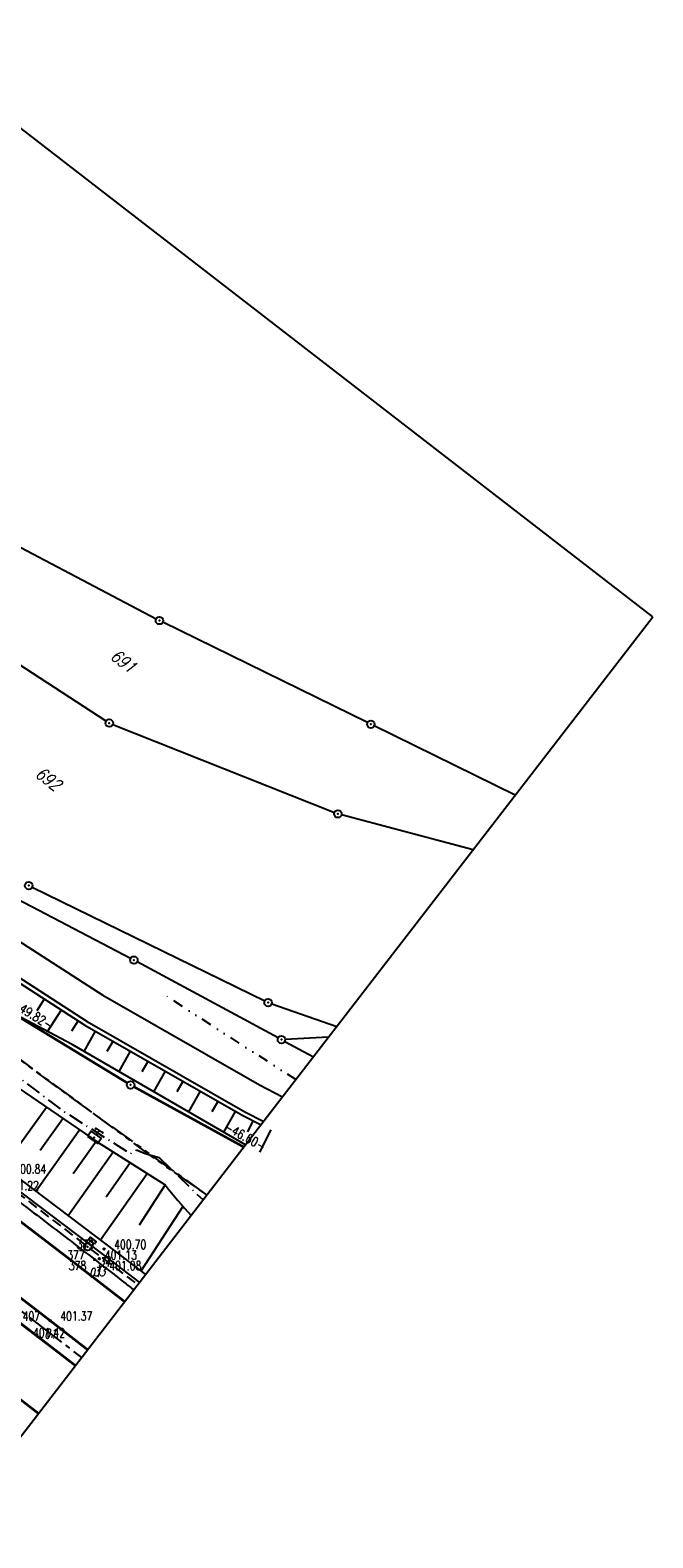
# Model space of a CAD drawing. Extents: x 448814 to 449970, y 436659 to 437685.
# Tile 129 of 132: x 449846 to 449970, y 436809 to 437108. Entities that reach past the tile are written whole.
import ezdxf
from ezdxf.enums import TextEntityAlignment as Align

# ---------------------------------------------------------------- set-up
doc = ezdxf.new("R2010")
doc.units = 0
doc.header["$LTSCALE"] = 2
doc.header["$MEASUREMENT"] = 0
for name, pattern in [('ACHSE', [5.5, 4, -0.5, 0.5, -0.5]), ('AUSGEZOGEN', [0]), ('BAB-FM2', [2.6, 1.5, -0.5, 0.1, -0.5]), ('GESTRICH-X2', [1.5, 1, -0.5]), ('GETRENNTX3', [3.25, 1, -0.75, 0, -0.75, 0, -0.75]), ('PHANTOMX2', [5, 2.5, -0.5, 0.5, -0.5, 0.5, -0.5])]:
    doc.linetypes.add(name, pattern=pattern)
doc.layers.get('0').update_dxf_attribs({"linetype": 'AUSGEZOGEN'})
for name, color, linetype in [('214-ABSTAND', 8, 'AUSGEZOGEN'), ('214-FLSTNR', 8, 'AUSGEZOGEN'), ('214-GRENZL', 8, 'AUSGEZOGEN'), ('214-GRENZL-BAB', 7, 'AUSGEZOGEN'), ('214-GRENZP', 8, 'AUSGEZOGEN'), ('214-GRENZP-BAB', 7, 'AUSGEZOGEN'), ('ACHSETOP', 250, 'ACHSE'), ('BAB_FM', 5, 'BAB-FM2'), ('BOESCHG', 250, 'AUSGEZOGEN'), ('FBR_HOEHE', 4, 'AUSGEZOGEN'), ('FBR_PKT', 7, 'AUSGEZOGEN'), ('FBR_PKT-CODE', 30, 'AUSGEZOGEN'), ('FBR_PKT-NR', 7, 'AUSGEZOGEN'), ('FBRTOP', 250, 'AUSGEZOGEN'), ('KANAL', 7, 'GESTRICH-X2'), ('Lichtwellenleiter COLT', 46, 'PHANTOMX2'), ('Lichtwellenleiter GLH', 46, 'PHANTOMX2'), ('MULDE', 250, 'AUSGEZOGEN'), ('Planeinteilung', 250, 'CONTINUOUS'), ('SCHSYMBOL', 200, 'AUSGEZOGEN'), ('SIGNATUR', 4, 'AUSGEZOGEN'), ('STRASSE', 250, 'AUSGEZOGEN'), ('TELEKOM', 4, 'GETRENNTX3')]:
    doc.layers.add(name, color=color, linetype=linetype)
doc.styles.add('ROMANS', font='romans.shx', dxfattribs={"width": 0.8})

# ---------------------------------------------------------------- blocks, each defined once
blk = doc.blocks.new('1135420')
for p, q in [((1135, 420), (0, 420)), ((1135, 297), (1135, 420)), ((1135, 0), (1135, 297))]:
    blk.add_line(p, q)
blk = doc.blocks.new('GST')
at = {"color": 0}
blk.add_circle((0, 0), 0.75, dxfattribs=at)
blk.add_point((0, 0), dxfattribs=at)
blk = doc.blocks.new('SK')
for p, q in [((-1.35, 2.37), (1.38, 2.38)), ((-1.35, 2.38), (-0.78, 2.18)), ((-0.01, 0.87), (0, 2.37)), ((0.82, 2.58), (1.38, 2.38))]:
    blk.add_line(p, q)
blk.add_lwpolyline([(-1.76, -0.91), (1.74, -0.91), (1.74, 0.89), (-1.76, 0.89)], close=True)
blk.add_point((0, 0))
blk = doc.blocks.new('PKT')
at = {"color": 0}
blk.add_circle((0, 0), 0.15, dxfattribs=at)
blk.add_point((0, 0), dxfattribs=at)
blk = doc.blocks.new('13')
blk.add_lwpolyline([(0.76, 1.22), (-0.75, 1.22), (-0.75, 1.8), (0.76, 1.8)], close=True)
at = {"rotation": 180}
blk.add_blockref('GST', (0, 0), dxfattribs=at)

msp = doc.modelspace()

# ---------------------------------------------------------------- linework, layer by layer
at = {"layer": '214-GRENZL'}
for p, q in [((449797.23, 437030.23), (449870.98, 436991.42)), ((449861.04, 436971.14), (449790.1, 437017.14)), ((449912.93, 436970.82), (449872.32, 436990.74)), ((449862.37, 436970.46), (449906.37, 436953)), ((449942.27, 436956.44), (449914.28, 436970.16)), ((449865.9, 436924.06), (449811.46, 436952.48)), ((449933.92, 436945.62), (449907.79, 436952.53)), ((449846.36, 436938.17), (449892.54, 436915.62)), ((449895.2, 436908.3), (449867.22, 436923.36)), ((449893.92, 436915.05), (449906.86, 436910.55)), ((449905.19, 436908.4), (449896.61, 436907.98)), ((449896.52, 436907.59), (449902.19, 436904.5))]:
    msp.add_line(p, q, dxfattribs=at)
at = {"layer": '214-GRENZL-BAB', "const_width": 0.5, "flags": 128}
for points in [[(449823.99, 436924.45), (449865.28, 436899.34)], [(449888.39, 436886.63), (449866.58, 436898.59)]]:
    msp.add_lwpolyline(points, dxfattribs=at)
at = {"layer": 'ACHSETOP', "flags": 128}
msp.add_lwpolyline([(448957.68, 437538.39), (449011.27, 437497.03), (449090.43, 437435.92), (449169.59, 437374.82), (449248.76, 437313.72), (449327.92, 437252.62), (449426.87, 437176.24), (449506.03, 437115.14), (449624.77, 437023.48), (449723.72, 436947.11), (449842.47, 436855.45), (449856.16, 436844.88)], dxfattribs=at)
at = {"layer": 'BAB_FM', "flags": 128}
msp.add_lwpolyline([(449277.99, 437340.8), (449306.59, 437316.17), (449316.53, 437307.7), (449355.95, 437277.16), (449395.37, 437246.29), (449417.77, 437227.7), (449419.25, 437223.34), (449419.42, 437223.07), (449432.96, 437212.91), (449451.81, 437199.74), (449472.82, 437182.65), (449487.89, 437172.8), (449494.31, 437157.52), (449507.58, 437145.04), (449552.95, 437113.96), (449563.88, 437108.66), (449589.73, 437088.35), (449629.51, 437057.98), (449670.17, 437029.26), (449693.28, 437015.2), (449712.61, 437001.16), (449728.89, 436989.34), (449777.25, 436952.24), (449822.97, 436916.41), (449852.11, 436894.04), (449865.89, 436885.33), (449867.1, 436886.07)], dxfattribs=at)
at = {"layer": 'BAB_FM'}
msp.add_lwpolyline([(449867.1, 436886.07), (449868.78, 436885.37), (449871.61, 436884.56), (449880.29, 436876.14)], dxfattribs=at)
at = {"layer": 'BOESCHG'}
for p, q in [((449847.34, 436913.73), (449848.81, 436916.01)), ((449849.42, 436909.57), (449852.17, 436913.84)), ((449854.25, 436909.69), (449855.53, 436911.67)), ((449856.68, 436905.62), (449858.96, 436909.62)), ((449861.29, 436905.63), (449862.44, 436907.63)), ((449863.61, 436901.62), (449865.91, 436905.64)), ((449868.22, 436901.64), (449869.38, 436903.66)), ((449870.53, 436897.62), (449872.85, 436901.67)), ((449875.16, 436897.65), (449876.32, 436899.68)), ((449846.03, 436896.71), (449846.03, 436896.71)), ((449877.46, 436893.62), (449879.79, 436897.7)), ((449840.71, 436882.74), (449849.2, 436894.55)), ((449849.34, 436894.46), (449849.34, 436894.46)), ((449882.1, 436893.67), (449883.27, 436895.71)), ((449884.39, 436889.62), (449886.74, 436893.72)), ((449847.11, 436877.89), (449855.78, 436890.07)), ((449847.97, 436886), (449852.49, 436892.31)), ((449852.64, 436892.2), (449852.65, 436892.21)), ((449855.95, 436889.95), (449855.95, 436889.95)), ((449889.16, 436889.67), (449890.26, 436891.83)), ((449891.57, 436885.6), (449893.83, 436890.02)), ((449854.5, 436881.36), (449859.07, 436887.83)), ((449859.26, 436887.7), (449859.26, 436887.7)), ((449853.53, 436873.04), (449862.43, 436885.69)), ((449862.64, 436885.56), (449862.64, 436885.56)), ((449859.93, 436868.2), (449869.19, 436881.42)), ((449861.03, 436876.75), (449865.82, 436883.55)), ((449866.02, 436883.42), (449866.02, 436883.42)), ((449869.4, 436881.28), (449869.4, 436881.28)), ((449872.78, 436879.15), (449867.61, 436871.16)), ((449876.29, 436874.87), (449867.97, 436862.05))]:
    msp.add_line(p, q, dxfattribs=at)
for points in [[(449888.75, 436887.1), (449854.3, 436907), (449822.78, 436923.64), (449793.27, 436947.45), (449757.49, 436976.49), (449738.08, 436991.09)], [(449749.09, 436969.64), (449786.69, 436941.27), (449816.1, 436917.09), (449859.3, 436887.67), (449872.78, 436879.15)]]:
    msp.add_lwpolyline(points, dxfattribs=at)
msp.add_lwpolyline([(449872.78, 436879.15, 0.026583), (449877.93, 436873.08, 0.073333)], format="xyb", dxfattribs=at)
at = {"layer": 'FBRTOP', "const_width": 0.5}
for points in [[(448949.13, 437527.31), (449002.72, 437485.94), (449081.88, 437424.84), (449161.04, 437363.74), (449240.2, 437302.64), (449319.36, 437241.54), (449418.31, 437165.16), (449497.47, 437104.06), (449616.22, 437012.4), (449715.17, 436936.02), (449833.91, 436844.37), (449847.61, 436833.8)], [(449857.37, 436846.44), (449849.95, 436852.2), (449829.51, 436867.92), (449809.88, 436883.07), (449790.02, 436898.44), (449770.45, 436913.53), (449751.35, 436928.31), (449730.42, 436944.44), (449710.56, 436959.78), (449690.25, 436975.48), (449681.3, 436982.41)]]:
    msp.add_lwpolyline(points, dxfattribs=at)
at = {"layer": 'FBRTOP'}
msp.add_lwpolyline([(449660.73, 437017.16, -0.000053), (449674.46, 437006.56, -0.000099), (449681.82, 437000.88), (449700.1, 436986.75, -0.000246), (449710.44, 436978.75, 0.000279), (449720.77, 436970.76, 0.000745), (449729.91, 436963.71, -0.00068), (449739.93, 436956, -0.000215), (449749.51, 436948.59, 0.000221), (449759.09, 436941.19, 0.000129), (449769.29, 436933.31, -0.000214), (449779.49, 436925.44, -0.000259), (449789.41, 436917.77, 0.000272), (449799.33, 436910.1, 0.000081), (449805.09, 436905.65, 0.000034), (449819.03, 436894.89, 0.000109), (449827.23, 436888.56, 0.000079), (449838.52, 436879.86, 0.001362), (449849.37, 436871.54, -0.001569), (449858.79, 436864.32, -0.000374), (449864.82, 436859.66, 0.000021), (449866.54, 436858.33, 0.000175)], format="xyb", dxfattribs=at)
at = {"layer": 'FBRTOP', "const_width": 0.5}
for points in [[(449658.91, 437014.8, -0.000053), (449672.64, 437004.2, -0.000099), (449680, 436998.52), (449698.28, 436984.39, -0.000246), (449708.61, 436976.4, 0.000279), (449718.95, 436968.4, 0.000745), (449728.1, 436961.35, -0.00068), (449738.11, 436953.64, -0.000215), (449747.69, 436946.24, 0.000221), (449757.27, 436938.83, 0.000129), (449767.47, 436930.96, -0.000214), (449777.67, 436923.08, -0.000259), (449787.58, 436915.42, 0.000272), (449797.51, 436907.74, 0.000081), (449803.27, 436903.29, 0.000034), (449817.21, 436892.53, 0.000109), (449825.41, 436886.2, 0.000079), (449836.7, 436877.5, 0.001362), (449847.57, 436869.17, -0.001569), (449856.97, 436861.96, -0.000374), (449863, 436857.3, 0.000022), (449864.72, 436855.97, 0.000175)], [(449678.75, 436979.3), (449722.5, 436945.52, -0.000002), (449781.87, 436899.7, 0.000001), (449841.24, 436853.87), (449854.94, 436843.3, -0.000003)]]:
    msp.add_lwpolyline(points, format="xyb", dxfattribs=at)
at = {"layer": 'FBRTOP'}
msp.add_lwpolyline([(449678.75, 436979.19), (449696.56, 436965.46), (449713.99, 436951.98), (449729.01, 436940.42), (449749.92, 436924.24), (449768.36, 436910.01), (449787.57, 436895.18), (449806.8, 436880.35), (449826.25, 436865.34), (449844.53, 436851.19), (449854.88, 436843.21)], dxfattribs=at)
at = {"layer": 'KANAL'}
for p, q in [((449814.75, 436899.66), (449856.78, 436867.31)), ((449857.97, 436866.41), (449867.32, 436859.34))]:
    msp.add_line(p, q, dxfattribs=at)
at = {"layer": 'Lichtwellenleiter COLT'}
msp.add_lwpolyline([(449769.33, 436962.31), (449790.49, 436946.29), (449806.97, 436931.08), (449854.1, 436896.45), (449877.12, 436879.93), (449881.02, 436877.07)], dxfattribs=at)
at = {"layer": 'Lichtwellenleiter GLH', "flags": 128}
msp.add_lwpolyline([(448987.88, 437577.51), (449010.1, 437551.38), (449016.19, 437536.4), (449021.74, 437528.72), (449038.78, 437522.27), (449054.54, 437521.86), (449060.55, 437520.65), (449065.79, 437515.9), (449095.77, 437479.47), (449099.8, 437476.39), (449111.46, 437468.05), (449130.15, 437452.82), (449130.15, 437452.82), (449149.33, 437438.24), (449167.32, 437424.32), (449186.31, 437409.34), (449205.49, 437394.55), (449223.61, 437380.18), (449236.8, 437370.5), (449248.92, 437361.94), (449261.58, 437352.63), (449264.54, 437351.36), (449279.16, 437347.17), (449281.72, 437346.19), (449321.42, 437309.1), (449340.02, 437293.36), (449356.91, 437279.56), (449377.23, 437263.36), (449393.08, 437250.74), (449397.29, 437247.33), (449421.04, 437227.89), (449437.84, 437213.13), (449442.12, 437206), (449459.73, 437191.54), (449481.12, 437173.04), (449488.91, 437165.53), (449493.55, 437161.87), (449538.76, 437125.75), (449551.18, 437118.3), (449554.62, 437114.8), (449556.48, 437112.36), (449572.38, 437100.62), (449574.79, 437099.22), (449585.08, 437093.26), (449588.67, 437091.23), (449604.54, 437080.59), (449622.04, 437068.93), (449637.57, 437058.56), (449652.21, 437047.81), (449662.24, 437040.56), (449672.52, 437035.64), (449674.78, 437034.6), (449688.14, 437027.63), (449701.05, 437018.18), (449712.46, 437010.13), (449722.3, 437002.3), (449730.86, 436994.18), (449735.94, 436988.35), (449789.13, 436946.92), (449802.1, 436935.3), (449809.68, 436928.95), (449822.5, 436919.98), (449850.92, 436898.87), (449850.92, 436898.87), (449871.01, 436884.1), (449881.05, 436877.11)], dxfattribs=at)
at = {"layer": 'MULDE', "flags": 128}
for points in [[(449722.66, 436971.61), (449740.96, 436957.43), (449761.25, 436941.69), (449780.56, 436926.84), (449800.91, 436910.98), (449819.73, 436896.57), (449840.2, 436880.6), (449860.05, 436865.6), (449867.65, 436859.76)], [(449723.88, 436973.19), (449742.18, 436959.01), (449762.47, 436943.27), (449781.78, 436928.42), (449802.14, 436912.56), (449820.96, 436898.15), (449841.42, 436882.18), (449861.26, 436867.19), (449868.88, 436861.35)]]:
    msp.add_lwpolyline(points, dxfattribs=at)
at = {"layer": 'STRASSE'}
msp.add_lwpolyline([(449362.46, 437286.84, 0.003129), (449378.39, 437273.8, 0.000219), (449408.94, 437249.11, 0.000389), (449426.16, 437235.24, 0.000199), (449436.47, 437226.95, 0.000081), (449461.92, 437206.5, 0.002212), (449498.74, 437177.21, 0.005742), (449512.99, 437166.24, 0.0056), (449526.07, 437156.63, 0.002613), (449554.65, 437136.36, 0.00064), (449582.62, 437116.79, -0.001217), (449597.34, 437106.46, -0.000457), (449617.3, 437092.36, 0.000962), (449626.76, 437085.69, 0.000105), (449631.4, 437082.43, 0.000015), (449663.88, 437059.65, 0.000123), (449670.22, 437055.21, -0.000021), (449708.02, 437028.72, -0.00448), (449717.59, 437021.89, -0.023584), (449743.51, 437001.7)], format="xyb", dxfattribs=at)
for points in [[(449743.51, 437001.7), (449746.31, 436999.33), (449776.63, 436975.87), (449803.85, 436955.06), (449830.36, 436936.1), (449860.42, 436916.74), (449891.51, 436898.95), (449896.09, 436896.61)], [(449739.72, 436996.78), (449742.66, 436994.5), (449772.94, 436971.07), (449800.25, 436950.2), (449826.96, 436931.09), (449857.27, 436911.56), (449888.62, 436893.62), (449892.33, 436891.73)], [(449742.13, 436993.63), (449772.42, 436970.4), (449799.74, 436949.51), (449826.48, 436930.39), (449856.83, 436910.84), (449888.22, 436892.88), (449891.8, 436891.05)]]:
    msp.add_lwpolyline(points, dxfattribs=at)
at = {"layer": 'TELEKOM', "flags": 128}
msp.add_lwpolyline([(449898.73, 436900.02), (449872.67, 436916.79)], dxfattribs=at)

# ---------------------------------------------------------------- block references
at = {"layer": '214-GRENZP', "rotation": 322.3368156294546}
for p in [(449871.64, 436991.07), (449861.67, 436970.73), (449913.6, 436970.49), (449907.06, 436952.72), (449845.68, 436938.49), (449866.56, 436923.71), (449893.21, 436915.29), (449895.86, 436907.94)]:
    msp.add_blockref('GST', p, dxfattribs=at)
at = {"layer": '214-GRENZP-BAB', "rotation": 322.3368156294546}
msp.add_blockref('GST', (449865.92, 436898.95), dxfattribs=at)
at = {"layer": 'FBR_PKT'}
for p in [(449860.65, 436866.4), (449858.79, 436864.32), (449859.69, 436864.51), (449849.95, 436852.2)]:
    msp.add_blockref('PKT', p, dxfattribs=at)
at = {"layer": 'Planeinteilung', "linetype": 'Continuous', "rotation": 322.3369009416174}
msp.add_blockref('1135420', (448814.48, 437352.85), dxfattribs=at)
at = {"layer": 'SCHSYMBOL', "rotation": 322.3364999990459}
msp.add_blockref('13', (449857.37, 436866.85), dxfattribs=at)
at = {"layer": 'SIGNATUR', "xscale": 0.7, "yscale": 0.7, "zscale": 0.7, "rotation": 325.0068168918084}
msp.add_blockref('SK', (449858.71, 436888.56), dxfattribs=at)

# ---------------------------------------------------------------- texts
at = {"layer": '214-ABSTAND', "char_height": 1.8, "attachment_point": 5, "style": 'ROMANS'}
for s, insert, rotation in [('-49.82-', (449846.47, 436912.94), 328.693), ('-46.60-', (449888.64, 436888.74), 331.2568)]:
    msp.add_mtext(s, dxfattribs=dict(at, insert=insert, rotation=rotation))
at = {"layer": '214-FLSTNR', "style": 'ROMANS', "oblique": 15, "width": 0.8}
for s, p in [('691', (449861.68, 436983.62)), ('692', (449846.78, 436960.28))]:
    msp.add_text(s, height=2.5, rotation=322.3368, dxfattribs=at).set_placement(p)
at = {"layer": 'FBR_HOEHE', "style": 'ROMANS', "width": 0.75}
for s, p in [('400.84', (449842.81, 436881.39)), ('401.22', (449841.34, 436878.1)), ('401.13', (449860.79, 436864.32)), ('400.70', (449862.65, 436866.4)), ('401.08', (449861.69, 436862.21)), ('401.37', (449851.95, 436852.2)), ('401.42', (449846.53, 436848.89))]:
    msp.add_text(s, height=1.8, dxfattribs=at).set_placement(p)
at = {"layer": 'FBR_PKT-CODE', "style": 'ROMANS', "oblique": 15, "width": 0.75}
for s, p in [('34', (449860.66, 436862.91)), ('01', (449858.78, 436860.81)), ('33', (449859.69, 436861)), ('01', (449849.94, 436848.69))]:
    msp.add_text(s, height=1.8, dxfattribs=at).set_placement(p, align=Align.CENTER)
at = {"layer": 'FBR_PKT-NR', "style": 'ROMANS', "width": 0.75}
for s, p in [('377', (449856.78, 436864.31)), ('379', (449858.66, 436866.41)), ('407', (449847.94, 436852.19))]:
    msp.add_text(s, height=1.8, dxfattribs=at).set_placement(p, align=Align.RIGHT)
msp.add_text('378', height=1.8, dxfattribs=at).set_placement((449853.64, 436862.21))

doc.saveas('drawing.dxf')
